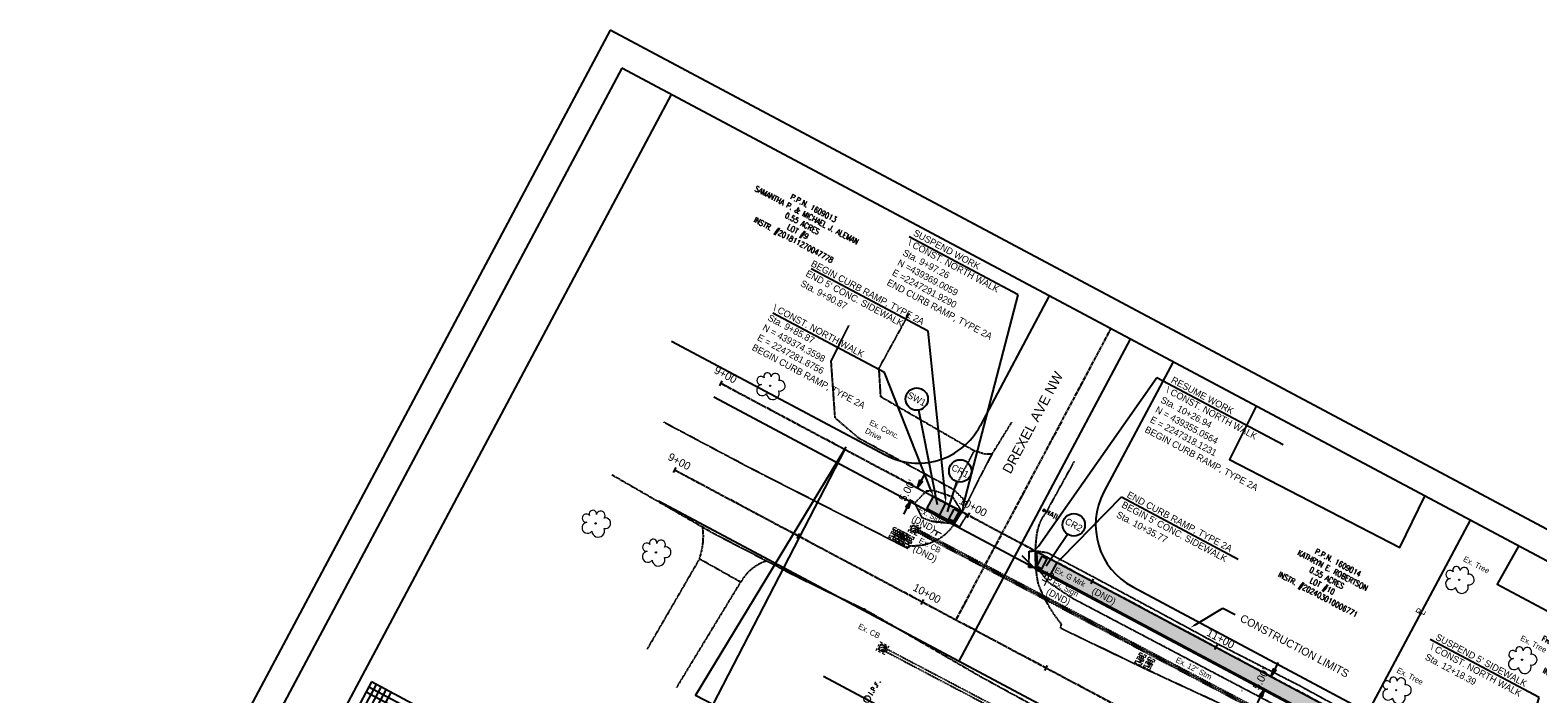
# Model space of a CAD drawing. Header units: feet. Extents: x 2246960 to 2247767, y 438833 to 439541.
# Tile 6 of 9: x 2246960 to 2247497, y 439304 to 439541. Entities that reach past the tile are written whole.
import ezdxf
from ezdxf import colors
from ezdxf.entities.mleader import LeaderData, LeaderLine
from ezdxf.math import Vec2, Vec3

# ---------------------------------------------------------------- set-up
doc = ezdxf.new("R2010")
doc.units = ezdxf.units.FT
doc.header["$MEASUREMENT"] = 0
doc.header["$PDMODE"] = 3
for name, pattern in [('CL', [2, 0.3, -0.15, 1.4, -0.15]), ('DGN Style 3', [0.19312, 0.137943, -0.055177]), ('gasex', [0]), ('OhDOT_USTN1', [0.055, 0.014, -0.041]), ('OhDOT_USTN2', [0.11, 0.069, -0.041]), ('OhDOT_USTN3', [0.22, 0.165, -0.055]), ('OhDOT_USTN5', [0.11, 0.055, -0.055]), ('REDO_Drainage01', [1.6, 0.85, -0.75]), ('rowex', [0]), ('shrublt', [0]), ('waterex', [0])]:
    doc.linetypes.add(name, pattern=pattern)
for name, color, linetype in [('1XSURV', 7, 'Continuous'), ('BD_X_Building', 231, 'Continuous'), ('DR_P_Text', 7, 'Continuous'), ('DR_X_Cells', 151, 'OhDOT_USTN2'), ('DR_X_Storm_Sewer', 151, 'OhDOT_USTN5'), ('DV_X_Property_Line', 7, 'Continuous'), ('GE_P_CL', 7, 'CL'), ('GE_P_CL_Text', 7, 'Continuous'), ('LT_X_Foundation', 7, 'OhDOT_USTN1'), ('PV_P_Construction_Limits', 203, 'DGN Style 3'), ('PV_P_Curb', 120, 'Continuous'), ('PV_P_EOP', 7, 'Continuous'), ('PV_P_Walk', 231, 'Continuous'), ('PV_X_Driveway', 7, 'OhDOT_USTN5'), ('PV_X_EOP', 7, 'OhDOT_USTN3'), ('PV_X_Text', 7, 'Continuous'), ('RD_X_Cells', 7, 'Continuous'), ('RW_X_Fee_RW', 6, 'rowex'), ('SH_Border', 7, 'Continuous'), ('SH_Data', 7, 'Continuous'), ('SN_X_Public', 3, 'Continuous'), ('SV_X_Control_Cells_Found', 7, 'Continuous'), ('SV_X_Mon_Cells_Found', 7, 'Continuous'), ('TX_P_20', 7, 'Continuous'), ('TX_X_20', 7, 'Continuous'), ('UT_X_Gas', 2, 'gasex'), ('UT_X_Gas_Cells', 2, 'Continuous'), ('UT_X_Water', 133, 'waterex'), ('VG_X_Cells', 3, 'Continuous'), ('VG_X_Shrub_Line_Lt', 3, 'shrublt')]:
    doc.layers.add(name, color=color, linetype=linetype)
doc.layers.add('5PPBLDG-HAT', color=253, linetype='Continuous', transparency=0.7)
doc.layers.add('SH_Minor_Grid_Line', color=252, linetype='Continuous', transparency=0.5)
doc.styles.add('Font32', font='simplex.shx', dxfattribs={"width": 0.85})
doc.styles.add('OHDOTSymbols', font='arial.ttf')
doc.styles.add('Slanted-Normal', font='font31.shx', dxfattribs={"height": 0.14})
doc.styles.get("Standard").update_dxf_attribs({"font": 'arial.ttf'})
doc.styles.add('Straight-Normal', font='font30.shx', dxfattribs={"height": 0.14})
doc.dimstyles.new('Dec-2  Slanted', dxfattribs={"dimtxt": 0.14, "dimasz": 0.14, "dimexe": 0.07, "dimexo": 0.07, "dimgap": 0.07, "dimtad": 1, "dimzin": 3, "dimdsep": 46, "dimtxsty": 'Slanted-Normal', "dimblk": 'Dim1', "dimcen": 0, "dimclrd": 95, "dimclre": 95, "dimclrt": 7, "dimazin": 3, "dimtfac": 1, "dimtix": 1, "dimtofl": 0, "dimtmove": 1, "dimatfit": 3, "dimldrblk": 'Dim1', "dimfxl": 1, "dimtolj": 1, "dimtzin": 0, "dimlwd": -1, "dimlwe": -1, "dimarcsym": 0})

# ---------------------------------------------------------------- blocks, each defined once
blk = doc.blocks.new('TREE')
at = {"layer": 'VG_X_Cells', "color": 3, "linetype": 'Continuous', "lineweight": 0}
blk.add_circle((0, 0), 0.012, dxfattribs=at)
for centre, radius, start, end in [((-0.143, -0.077), 0.0987, 96.1722, 320.5737), ((-0.165, 0.093), 0.0735, 39.0625, 279.5412), ((-0.049, 0.168), 0.0658, 354.0047, 205.9741), ((0.091, 0.141), 0.0776, 323.83, 165.0376), ((0.173, 0.002), 0.0957, 259.1453, 101.4596), ((0.047, -0.13), 0.114, 184.9476, 19.4572)]:
    blk.add_arc(centre, radius, start, end, dxfattribs=at)
blk = doc.blocks.new('CB22B-X')
at = {"layer": 'Defpoints', "color": 20, "linetype": 'REDO_Drainage01', "lineweight": 0}
blk.add_lwpolyline([(-1, 1), (1, 1), (1, -1), (-1, -1), (-1, 1)], close=True, dxfattribs=at)
at = {"layer": 'DR_X_Cells', "color": 151, "linetype": 'Continuous', "lineweight": 0}
for p, q in [((-1.15, -0.61), (0.61, 1.15)), ((-1.15, 0.52), (-0.52, 1.15)), ((-0.55, -1.15), (1.15, 0.55)), ((0.58, -1.15), (1.15, -0.58))]:
    blk.add_line(p, q, dxfattribs=at)
at = {"layer": 'DR_X_Cells', "color": 151, "linetype": 'REDO_Drainage01', "lineweight": 0}
blk.add_lwpolyline([(-1.67, 1.67), (1.67, 1.67), (1.67, -1.67), (-1.67, -1.67), (-1.67, 1.67)], close=True, dxfattribs=at)
at = {"layer": 'DR_X_Cells', "color": 151, "linetype": 'Continuous', "lineweight": 0, "flags": 128}
blk.add_lwpolyline([(-1.15, 1.15), (1.15, 1.15), (1.15, -1.15), (-1.15, -1.15), (-1.15, 1.15)], close=True, dxfattribs=at)
blk = doc.blocks.new('MB')
at = {"layer": 'RD_X_Cells', "color": 230, "linetype": 'Continuous', "lineweight": 0}
for p, q in [((-0.026, 0.061), (0.025, 0.061)), ((-0.026, -0.061), (0.025, -0.061))]:
    blk.add_line(p, q, dxfattribs=at)
at = {"layer": 'RD_X_Cells', "color": 230, "linetype": 'Continuous', "lineweight": 0, "flags": 128}
for points in [[(-0.1, 0.013), (-0.1, 0.061), (-0.051, 0.061)], [(-0.065, -0.04), (-0.065, 0.04), (-0.036, -0.04), (-0.008, 0.04), (-0.008, -0.04)], [(0.051, 0.003), (0.054, 0.007), (0.056, 0.009), (0.057, 0.01), (0.058, 0.012), (0.059, 0.014), (0.06, 0.016), (0.061, 0.02), (0.061, 0.022), (0.061, 0.025), (0.061, 0.029), (0.059, 0.032), (0.057, 0.034), (0.054, 0.037), (0.052, 0.038), (0.05, 0.039), (0.047, 0.04), (0.016, 0.04), (0.016, -0.04), (0.051, -0.04), (0.055, -0.037), (0.059, -0.034), (0.062, -0.029), (0.064, -0.024), (0.065, -0.018), (0.065, -0.014), (0.064, -0.01), (0.061, -0.005), (0.058, -0.001), (0.051, 0.003), (0.016, 0.003)], [(0.05, 0.061), (0.1, 0.061), (0.1, 0.013)], [(-0.051, -0.061), (-0.1, -0.061), (-0.1, -0.013)], [(0.1, -0.013), (0.1, -0.061), (0.05, -0.061)]]:
    blk.add_lwpolyline(points, dxfattribs=at)
blk = doc.blocks.new('NAIL')
at = {"layer": 'SV_X_Control_Cells_Found', "color": 7, "linetype": 'Continuous', "lineweight": 0}
for p, q in [((-0.018, 0.018), (0.018, -0.018)), ((-0.018, -0.018), (0.018, 0.018))]:
    blk.add_line(p, q, dxfattribs=at)
at = {"layer": 'SV_X_Control_Cells_Found', "color": 7, "linetype": 'Continuous', "lineweight": 0, "flags": 128}
for points in [[(0.054, -0.04), (0.054, 0.04), (0.102, -0.04), (0.102, 0.04)], [(0.127, -0.04), (0.152, 0.04), (0.177, -0.04)], [(0.202, 0.04), (0.222, 0.04)], [(0.212, -0.04), (0.212, 0.04)], [(0.247, 0.04), (0.247, -0.04), (0.291, -0.04)], [(0.17, -0.022), (0.133, -0.022)], [(0.202, -0.04), (0.222, -0.04)]]:
    blk.add_lwpolyline(points, dxfattribs=at)
at = {"layer": 'SV_X_Control_Cells_Found', "color": 7, "linetype": 'Continuous', "lineweight": 0}
blk.add_circle((0, 0), 0.025, dxfattribs=at)
blk = doc.blocks.new('GMRK')
at = {"layer": 'UT_X_Gas_Cells', "color": 2, "linetype": 'Continuous', "lineweight": 0}
for p, q in [((0, 0), (-0.048, 0)), ((0, -0.05), (0, 0.05))]:
    blk.add_line(p, q, dxfattribs=at)
at = {"layer": 'UT_X_Gas_Cells', "color": 2, "linetype": 'Continuous', "lineweight": 0, "flags": 128}
blk.add_lwpolyline([(0.124, 0.038), (0.123, 0.043), (0.12, 0.048), (0.115, 0.053), (0.108, 0.058), (0.103, 0.06), (0.099, 0.061), (0.093, 0.062), (0.082, 0.062), (0.077, 0.061), (0.074, 0.06), (0.07, 0.058), (0.062, 0.053), (0.057, 0.046), (0.054, 0.038), (0.052, 0.027), (0.05, 0.011), (0.05, -0.009), (0.051, -0.026), (0.055, -0.039), (0.061, -0.051), (0.066, -0.055), (0.072, -0.059), (0.082, -0.063), (0.093, -0.063), (0.104, -0.061), (0.108, -0.059), (0.112, -0.057), (0.116, -0.053), (0.12, -0.047), (0.124, -0.038), (0.124, -0.013), (0.103, -0.013)], dxfattribs=at)
blk = doc.blocks.new('SGN1P')
at = {"layer": 'SN_X_Public', "color": 3, "linetype": 'Continuous', "lineweight": 0}
for p, q in [((0, 0), (-0.08, 0)), ((0, 0.08), (0, -0.08))]:
    blk.add_line(p, q, dxfattribs=at)
blk = doc.blocks.new('Dim1')
h = blk.add_hatch(color=4)
h.dxf.hatch_style = 1
h.paths.add_polyline_path([(0, 0), (-1, -0.2), (-1, 0.2)])
at = {"color": 4}
blk.add_lwpolyline([(0, 0), (-1, -0.2), (-1, 0.2), (0, 0)], dxfattribs=at)
blk = doc.blocks.new('*D961')
at = {"layer": 'Defpoints', "color": 0, "transparency": 16777216}
for p in [(2247400.5, 439311.18, -1083.62), (2247398.15, 439306.77, -1083.62), (2247402.21, 439310.27)]:
    blk.add_point(p, dxfattribs=at)
at = {"layer": 'TX_P_20', "color": 95, "linetype": 'Continuous', "transparency": 16777216}
for p, q in [((2247401.74, 439310.53), (2247403.45, 439309.62)), ((2247403.53, 439312.75), (2247404.85, 439315.22)), ((2247399.39, 439306.11), (2247401.1, 439305.2)), ((2247398.55, 439303.39), (2247397.23, 439300.92))]:
    blk.add_line(p, q, dxfattribs=at)
at = {"layer": 'TX_P_20', "color": 95, "transparency": 16777216, "xscale": 2.8, "yscale": 2.8, "zscale": 2.8}
for p, rotation in [((2247402.21, 439310.27), 241.9626624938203), ((2247399.86, 439305.86), 61.96266249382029)]:
    blk.add_blockref('Dim1', p, dxfattribs=dict(at, rotation=rotation))
at = {"layer": 'TX_P_20', "color": 7, "transparency": 16777216, "insert": (2247398.57, 439309.38), "char_height": 2.8, "attachment_point": 5, "rotation": 61.9627, "style": 'Slanted-Normal'}
blk.add_mtext("\\A1;5.00'", dxfattribs=at)
blk = doc.blocks.new('IPID')
at = {"layer": 'SV_X_Mon_Cells_Found', "color": 2, "linetype": 'Continuous', "lineweight": 0}
blk.add_line((0, 0.006), (0, -0.038), dxfattribs=at)
at = {"layer": 'SV_X_Mon_Cells_Found', "color": 2, "linetype": 'Continuous', "lineweight": 0, "flags": 128}
for points in [[(0.102, 0.04), (0.119, 0.04)], [(0.11, -0.04), (0.11, 0.04)], [(0.189, -0.04), (0.189, 0.04), (0.215, 0.04), (0.218, 0.039), (0.222, 0.038), (0.223, 0.037), (0.225, 0.036), (0.227, 0.032), (0.229, 0.029), (0.23, 0.024), (0.23, 0.017), (0.229, 0.014), (0.228, 0.01), (0.226, 0.006), (0.224, 0.004), (0.222, 0.003), (0.219, 0.002), (0.215, 0.001), (0.189, 0.001)], [(0.339, 0.04), (0.301, 0.04), (0.301, -0.04)], [(0.301, 0.001), (0.328, 0.001)], [(0.102, -0.04), (0.119, -0.04)], [(0.158, -0.029), (0.161, -0.029), (0.163, -0.031), (0.164, -0.033), (0.164, -0.036), (0.163, -0.039), (0.161, -0.04), (0.158, -0.04), (0.157, -0.039), (0.155, -0.036), (0.155, -0.033), (0.157, -0.031), (0.158, -0.029)], [(0.271, -0.029), (0.273, -0.029), (0.275, -0.031), (0.277, -0.033), (0.277, -0.036), (0.275, -0.039), (0.273, -0.04), (0.271, -0.04), (0.269, -0.039), (0.267, -0.036), (0.267, -0.033), (0.269, -0.031), (0.271, -0.029)], [(0.378, -0.029), (0.381, -0.029), (0.383, -0.031), (0.384, -0.033), (0.384, -0.036), (0.383, -0.039), (0.381, -0.04), (0.378, -0.04), (0.377, -0.039), (0.375, -0.036), (0.375, -0.033), (0.377, -0.031), (0.378, -0.029)]]:
    blk.add_lwpolyline(points, dxfattribs=at)
at = {"layer": 'SV_X_Mon_Cells_Found', "color": 2, "linetype": 'Continuous', "lineweight": 0}
for centre, radius in [((0, 0), 0.06), ((0, 0.033), 0.008)]:
    blk.add_circle(centre, radius, dxfattribs=at)
blk = doc.blocks.new('*D963')
at = {"layer": 'Defpoints', "color": 0, "transparency": 16777216}
for p in [(2247274.4, 439378.34, -1083.62), (2247276.1, 439377.43), (2247272.04, 439373.93, -1083.62)]:
    blk.add_point(p, dxfattribs=at)
at = {"layer": 'TX_P_20', "color": 95, "linetype": 'Continuous', "transparency": 16777216}
for p, q in [((2247277.42, 439379.9), (2247278.74, 439382.38)), ((2247275.63, 439377.69), (2247277.34, 439376.77)), ((2247272.44, 439370.55), (2247271.12, 439368.08)), ((2247273.28, 439373.27), (2247274.99, 439372.36))]:
    blk.add_line(p, q, dxfattribs=at)
at = {"layer": 'TX_P_20', "color": 95, "transparency": 16777216, "xscale": 2.8, "yscale": 2.8, "zscale": 2.8}
for p, rotation in [((2247276.1, 439377.43), 241.9626624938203), ((2247273.75, 439373.02), 61.96266249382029)]:
    blk.add_blockref('Dim1', p, dxfattribs=dict(at, rotation=rotation))
at = {"layer": 'TX_P_20', "color": 7, "transparency": 16777216, "insert": (2247272.46, 439376.54), "char_height": 2.8, "attachment_point": 5, "rotation": 61.9627, "style": 'Slanted-Normal'}
blk.add_mtext("\\A1;5.00'", dxfattribs=at)

msp = doc.modelspace()

# ---------------------------------------------------------------- hatches: boundary and pattern name
at = {"layer": '5PPBLDG-HAT'}
h = msp.add_hatch(color=256, dxfattribs=at)
h.dxf.hatch_style = 1
h.paths.add_polyline_path([(2247286.289, 439372.01), (2247281.876, 439374.36), (2247279.525, 439369.947), (2247283.939, 439367.596)])
h = msp.add_hatch(color=256, dxfattribs=at)
h.dxf.hatch_style = 1
h.paths.add_polyline_path([(2247289.176, 439369.905), (2247290.941, 439368.965), (2247289.061, 439365.435), (2247291.486, 439369.242), (2247286.289, 439372.01), (2247283.939, 439367.596), (2247288.792, 439365.012), (2247289.061, 439365.435), (2247287.296, 439366.375)])
h.paths.add_polyline_path([(2247290.941, 439368.965), (2247289.176, 439369.905), (2247287.296, 439366.375), (2247289.061, 439365.435)], flags=17)
h = msp.add_hatch(color=256, dxfattribs=at)
h.dxf.hatch_style = 1
h.paths.add_polyline_path([(2247291.929, 439369.006), (2247291.486, 439369.242), (2247288.792, 439365.012), (2247289.234, 439364.776)])
h = msp.add_hatch(color=256, dxfattribs=at)
h.dxf.hatch_style = 1
h.paths.add_polyline_path([(2247318.63, 439354.786), (2247318.123, 439355.056), (2247318.269, 439349.314), (2247318.776, 439349.044)])
h = msp.add_hatch(color=256, dxfattribs=at)
h.dxf.hatch_style = 1
h.paths.add_polyline_path([(2247325.915, 439350.907), (2247318.63, 439354.786), (2247318.761, 439349.618), (2247320.641, 439353.149), (2247322.407, 439352.209), (2247320.526, 439348.678), (2247318.761, 439349.618), (2247318.776, 439349.044), (2247323.221, 439346.677), (2247323.273, 439346.753), (2247323.408, 439346.928), (2247323.532, 439347.041), (2247323.683, 439347.118), (2247323.877, 439347.151), (2247323.914, 439347.151)])
h.paths.add_polyline_path([(2247322.407, 439352.209), (2247320.641, 439353.149), (2247318.761, 439349.618), (2247320.526, 439348.678)], flags=17)
h = msp.add_hatch(color=256, dxfattribs=at)
h.dxf.hatch_style = 1
h.paths.add_polyline_path([(2247325.915, 439350.907), (2247323.565, 439346.494), (2247484.743, 439260.659), (2247487.109, 439265.063)])

# ---------------------------------------------------------------- linework, layer by layer
at = {"layer": 'BD_X_Building', "elevation": 2171.273}
for points in [[(2247396.883, 439406.583), (2247387.397, 439387.631), (2247448.145, 439356.206), (2247457.05, 439374.541)], [(2247490.445, 439356.757), (2247482.765, 439343.144), (2247516.702, 439325.071), (2247515.377, 439321.886), (2247537.327, 439310.197), (2247546.286, 439327.019)]]:
    msp.add_lwpolyline(points, dxfattribs=at)
at = {"layer": 'DR_P_Text', "elevation": 1083.62}
msp.add_lwpolyline([(2247197.026, 439303.475), (2247250.213, 439391.221), (2247203.121, 439300.229)], close=True, dxfattribs=at)
at = {"layer": 'DR_X_Storm_Sewer'}
for points, elevation in [([(2247274.797, 439362.336), (2247429.809, 439280.795)], 1093.467), ([(2247275.03, 439362.779), (2247430.042, 439281.238)], 1093.467), ([(2247275.263, 439363.221), (2247430.275, 439281.68)], 1093.467), ([(2247263.425, 439319.89), (2247475.708, 439208.168), (2247488.827, 439201.058)], 1094.188), ([(2247263.891, 439320.775), (2247476.179, 439209.05), (2247489.304, 439201.937)], 1094.188)]:
    msp.add_lwpolyline(points, dxfattribs=dict(at, elevation=elevation))
at = {"layer": 'DV_X_Property_Line'}
msp.add_line((2247473.184, 439365.949, 1083.62), (2247436.756, 439297.544, 1083.62), dxfattribs=at)
at = {"layer": 'GE_P_CL', "color": 1, "elevation": 2171.273}
msp.add_lwpolyline([(2247290.01, 439330.659), (2247345.123, 439434.147)], dxfattribs=at)
at = {"layer": 'GE_P_CL', "color": 1}
for points in [[(2247206.081, 439414.724), (2247515.006, 439250.207)], [(2247189.63, 439383.831), (2247498.554, 439219.315)]]:
    msp.add_lwpolyline(points, dxfattribs=at)
at = {"layer": 'GE_P_CL_Text'}
for p, q in [((2247205.611, 439413.841, 1083.62), (2247206.551, 439415.606, 1083.62)), ((2247283.217, 439371.386, 1083.62), (2247276.631, 439405.195, 2053.143)), ((2247249.743, 439390.339, 1083.62), (2247250.683, 439392.104, 1083.62)), ((2247189.16, 439382.949, 1083.62), (2247190.1, 439384.714, 1083.62)), ((2247286.865, 439368.945, 1381.984), (2247290.19, 439379.682, 1960.036)), ((2247293.875, 439366.836, 1083.62), (2247294.815, 439368.602, 1083.62)), ((2247233.292, 439359.446, 1083.62), (2247234.232, 439361.212, 1083.62)), ((2247322.071, 439349.683, 1260.849), (2247329.633, 439360.983, 1960.036)), ((2247338.007, 439343.334, 1083.62), (2247338.947, 439345.099, 1083.62)), ((2247277.424, 439335.944, 1083.62), (2247278.364, 439337.709, 1083.62)), ((2247382.139, 439319.832, 1083.62), (2247383.08, 439321.597, 1083.62)), ((2247321.556, 439312.442, 1083.62), (2247322.496, 439314.207, 1083.62))]:
    msp.add_line(p, q, dxfattribs=at)
for centre in [(2247275.866, 439409.121, 2165.733), (2247291.374, 439383.503, 2165.733), (2247331.857, 439364.307, 2165.733)]:
    msp.add_circle(centre, 4, dxfattribs=at)
at = {"layer": 'PV_P_Construction_Limits', "elevation": 1092.865}
msp.add_lwpolyline([(2247291.929, 439369.006), (2247288.831, 439374.129), (2247281.934, 439376.502), (2247279.179, 439376.24), (2247275.119, 439371.992), (2247275.822, 439370.611), (2247277.628, 439366.984), (2247281.312, 439365.612), (2247289.234, 439364.776), (2247291.21, 439363.487), (2247293.716, 439367.77)], close=True, dxfattribs=at)
at = {"layer": 'PV_P_Construction_Limits'}
msp.add_lwpolyline([(2247484.743, 439260.659), (2247467.113, 439266.649), (2247331.522, 439338.014), (2247323.167, 439343.522), (2247318.776, 439349.044), (2247315.827, 439349.042), (2247315.976, 439354.884), (2247318.123, 439355.056), (2247322.445, 439354.431), (2247337.467, 439346.522), (2247360.261, 439334.292), (2247382.154, 439322.427), (2247411.764, 439307.355), (2247439.917, 439292.029), (2247471.814, 439275.475), (2247486.986, 439264.834)], close=True, dxfattribs=at)
msp.add_lwpolyline([(2247391.846, 439305.111), (2247391.79, 439305.16)], dxfattribs=at)
at = {"layer": 'PV_P_Curb', "elevation": -1082.916}
msp.add_lwpolyline([(2247291.486, 439369.242), (2247288.792, 439365.012)], dxfattribs=at)
at = {"layer": 'PV_P_Curb'}
msp.add_lwpolyline([(2247318.63, 439354.786), (2247318.776, 439349.044)], dxfattribs=at)
at = {"layer": 'PV_P_EOP', "elevation": -1082.916}
msp.add_lwpolyline([(2247291.929, 439369.006), (2247289.234, 439364.776)], dxfattribs=at)
at = {"layer": 'PV_P_EOP'}
msp.add_lwpolyline([(2247318.123, 439355.056), (2247318.269, 439349.314)], dxfattribs=at)
at = {"layer": 'PV_P_Walk'}
for p, q in [((2247279.525, 439369.947, 1083.62), (2247281.876, 439374.36, 1083.62)), ((2247283.939, 439367.596, 1083.62), (2247279.525, 439369.947, 1083.62)), ((2247286.289, 439372.01, 1083.62), (2247281.876, 439374.36, 1083.62)), ((2247283.939, 439367.596, 1083.62), (2247286.289, 439372.01, 1083.62)), ((2247291.929, 439369.006, 1083.62), (2247286.289, 439372.01, 1083.62)), ((2247290.941, 439368.965, 0.705), (2247289.176, 439369.905, 0.705)), ((2247289.234, 439364.776), (2247283.939, 439367.596)), ((2247289.061, 439365.435, -1082.916), (2247287.296, 439366.375, -1082.916)), ((2247318.123, 439355.056), (2247487.109, 439265.063)), ((2247318.269, 439349.314), (2247484.743, 439260.659)), ((2247318.761, 439349.618), (2247320.526, 439348.678)), ((2247320.641, 439353.149), (2247322.407, 439352.209)), ((2247323.565, 439346.494, 1083.62), (2247325.915, 439350.907, 1083.62))]:
    msp.add_line(p, q, dxfattribs=at)
at = {"layer": 'PV_P_Walk', "elevation": -1082.916}
for points in [[(2247287.296, 439366.375), (2247289.176, 439369.905)], [(2247289.061, 439365.435), (2247290.941, 439368.965)]]:
    msp.add_lwpolyline(points, dxfattribs=at)
at = {"layer": 'PV_P_Walk'}
for points in [[(2247318.761, 439349.618), (2247320.641, 439353.149)], [(2247320.526, 439348.678), (2247322.407, 439352.209)]]:
    msp.add_lwpolyline(points, dxfattribs=at)
at = {"layer": 'PV_X_Driveway', "elevation": 1092.865}
msp.add_lwpolyline([(2247302.681, 439389.534), (2247300.295, 439389.419), (2247296.292, 439390.68), (2247289.087, 439376.812), (2247293.833, 439372.132)], dxfattribs=at)
at = {"layer": 'PV_X_Driveway'}
msp.add_arc((2247273.894, 439422.591, 1094.12), 65.729, 269.29032, 271.12376, dxfattribs=at)
at = {"layer": 'PV_X_EOP'}
for points, elevation in [([(2247296.292, 439390.68), (2247263.068, 439409.896), (2247262.444, 439420.103), (2247273.301, 439439.866)], 1092.865), ([(2247289.087, 439376.812), (2247255.351, 439395.062), (2247247.21, 439401.996), (2247246.786, 439402.42), (2247245.37, 439422.655), (2247251.672, 439435.341)], 1092.865), ([(2247268.151, 439358.157), (2247216.95, 439384.253), (2247185.598, 439400.868)], 1094.778), ([(2247309.703, 439400.916), (2247302.681, 439389.534), (2247297.805, 439380.223), (2247293.833, 439372.132), (2247293.525, 439371.511), (2247288.188, 439363.133)], 1092.865), ([(2247322.094, 439368.84), (2247332.132, 439386.995)], 1093.488), ([(2247273.08, 439356.867), (2247272.752, 439355.853), (2247268.151, 439358.157)], 1094.778), ([(2247490.837, 439204.824), (2247461.424, 439220.004), (2247379.27, 439264.849), (2247368.428, 439271.577), (2247342.427, 439285.839), (2247332.243, 439291.791), (2247299.043, 439309.934), (2247257.016, 439334.294)], 1090.2)]:
    msp.add_lwpolyline(points, dxfattribs=dict(at, elevation=elevation))
for points in [[(2247167.103, 439382.21), (2247203.27, 439361.367), (2247233.714, 439345.554), (2247257.016, 439334.294)], [(2247190.299, 439306.351), (2247213.105, 439343.867), (2247198.373, 439352.156), (2247179.714, 439319.983)], [(2247507.997, 439237.046), (2247497.767, 439242.041), (2247479.91, 439251.484), (2247432.842, 439276.277), (2247394.643, 439295.662), (2247356.732, 439313.216), (2247327.192, 439327.434), (2247327.465, 439328.889)]]:
    msp.add_lwpolyline(points, dxfattribs=at)
for centre, radius, start, end in [((2247334.387, 439358.699, 1093.999), 15.936, 140.48043, 172.23523), ((2247176.098, 439360.233), 23.695, 340.06948, 8.7662), ((2247274.843, 439374.223, 1094.12), 17.351, 271.12376, 320.2731), ((2247372.125, 439353.553, 1093.999), 54.023, 172.23523, 190.64572), ((2247227.14, 439336.119), 16.032, 107.21273, 151.09882), ((2247364.484, 439359.911, 1094.408), 48.299, 199.77103, 219.96299)]:
    msp.add_arc(centre, radius, start, end, dxfattribs=at)
at = {"layer": 'RW_X_Fee_RW'}
for p, q in [((2247323.135, 439445.856, 1083.62), (2247298.458, 439399.518, 1083.62)), ((2247188.454, 439429.776, 1083.62), (2247264.641, 439389.203, 1083.62)), ((2247367.267, 439422.354, 1083.62), (2247342.59, 439376.015, 1083.62)), ((2247352.905, 439342.198, 1083.62), (2247517.356, 439254.621, 1083.62)), ((2247479.752, 439184.009, 1083.62), (2247242.652, 439310.276, 1083.62))]:
    msp.add_line(p, q, dxfattribs=at)
for centre, start, end in [((2247276.392, 439411.269, 1083.62), 241.96266, 331.96266), ((2247364.656, 439364.264, 1083.62), 151.96266, 241.96266)]:
    msp.add_arc(centre, 25, start, end, dxfattribs=at)
at = {"layer": 'SH_Border'}
for p, q in [((2247166.592, 439540.553, 1083.62), (2246959.772, 439152.19, 1083.62)), ((2247766.788, 439220.921, 1083.62), (2247166.592, 439540.553, 1083.62)), ((2247170.718, 439527.026, 1083.62), (2246973.299, 439156.316, 1083.62)), ((2247753.262, 439216.795, 1083.62), (2247170.718, 439527.026, 1083.62)), ((2247188.371, 439517.625, 1083.62), (2246990.951, 439146.915, 1083.62))]:
    msp.add_line(p, q, dxfattribs=at)
at = {"layer": 'SH_Data', "color": 7, "linetype": 'Continuous'}
for p, q in [((2247081.441, 439308.324, 1083.62), (2246996.832, 439149.448, 1083.62)), ((2247505.138, 439082.686, 1083.62), (2247081.441, 439308.324, 1083.62))]:
    msp.add_line(p, q, dxfattribs=at)
at = {"layer": 'SH_Minor_Grid_Line', "color": 252, "linetype": 'Continuous'}
for p, q in [((2246998.597, 439148.508, 1083.62), (2247083.206, 439307.384, 1083.62)), ((2247000.363, 439147.568, 1083.62), (2247084.971, 439306.444, 1083.62)), ((2247002.128, 439146.628, 1083.62), (2247086.736, 439305.503, 1083.62)), ((2247080.5, 439306.558, 1083.62), (2247504.198, 439080.92, 1083.62)), ((2247003.893, 439145.688, 1083.62), (2247088.502, 439304.563, 1083.62)), ((2247079.56, 439304.793, 1083.62), (2247503.258, 439079.155, 1083.62))]:
    msp.add_line(p, q, dxfattribs=at)
at = {"layer": 'UT_X_Gas'}
msp.add_lwpolyline([(2247203.506, 439409.888), (2247512.431, 439245.372)], dxfattribs=at)
at = {"layer": 'UT_X_Gas', "elevation": 1093.93}
msp.add_lwpolyline([(2247313.333, 439353.342), (2247318.323, 439348.408), (2247322.102, 439346.75)], dxfattribs=at)
at = {"layer": 'UT_X_Water', "elevation": 2171.273}
msp.add_lwpolyline([(2247291.001, 439315.685), (2247352.107, 439430.428)], dxfattribs=at)
at = {"layer": 'UT_X_Water'}
msp.add_lwpolyline([(2247183.754, 439372.798), (2247492.679, 439208.282)], dxfattribs=at)

# ---------------------------------------------------------------- block references
at = {"layer": 'LT_X_Foundation', "rotation": 332.9888311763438}
for p in [(2247275.03, 439362.779, 1093.467), (2247263.658, 439320.333, 1094.188)]:
    msp.add_blockref('CB22B-X', p, dxfattribs=at)
at = {"layer": 'RD_X_Cells', "xscale": 20, "yscale": 20, "zscale": 20}
for name, p, rotation in [('NAIL', (2247321.338, 439369.464, 1087.653), 332.7346172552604), ('MB', (2247267.923, 439361.163, 1099.171), 62.73461726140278), ('MB', (2247269.401, 439360.431, 1092.126), 62.73461726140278), ('MB', (2247270.302, 439359.953, 1092.126), 62.73461726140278), ('MB', (2247271.23, 439359.448, 1092.126), 62.73461726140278), ('MB', (2247272.906, 439358.531, 1092.126), 62.73461726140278), ('SGN1P', (2247283.216, 439361.928, 1094.138), 62.734617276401), ('GMRK', (2247322.102, 439346.75, 1093.524), 332.7346172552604), ('SGN1P', (2247321.988, 439343.994, 1093.726), 332.7346172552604), ('MB', (2247355.659, 439316.48, 1093.891), 62.73461726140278), ('MB', (2247358.746, 439314.889, 1093.891), 62.73461726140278)]:
    msp.add_blockref(name, p, dxfattribs=dict(at, rotation=rotation))
at = {"layer": 'TX_X_20', "xscale": 20, "yscale": 20, "zscale": 20, "rotation": 57.63605666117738}
msp.add_blockref('IPID', (2247258.215, 439302.233, 1094.841), dxfattribs=at)
at = {"layer": 'VG_X_Shrub_Line_Lt', "xscale": 20, "yscale": 20, "zscale": 20}
for p in [(2247223.611, 439413.838), (2247161.357, 439364.808), (2247182.873, 439354.486), (2247469.262, 439344.757, 1092.141), (2247491.714, 439316.216, 1092.141), (2247446.81, 439305.389, 1092.141)]:
    msp.add_blockref('TREE', p, dxfattribs=at)

# ---------------------------------------------------------------- texts
at = {"layer": '1XSURV', "char_height": 2, "width": 177.78055, "attachment_point": 2, "rotation": 332.1688, "style": 'Font32'}
for s, insert in [('\\pxi-4.34286,l5.34286,t5.34286;P.P.N.^I1609013\\P\\pi0,l0,tz;SAMANTHA P. & MICHAEL J. ALEMAN \\P0.55 ACRES\\PLOT #9\\PINSTR. #201811270047778', (2247238.658, 439478.463, 2226.45)), ('\\pxi-4.34286,l5.34286,t5.34286;P.P.N.^I1609014\\P\\pi0,l0,tz; KATHRYN E. ROBERTSON\\P0.55 ACRES\\PLOT #10\\PINSTR. #202403010006771', (2247425.64, 439352.148, 2226.45)), ('\\pxi-4.34286,l5.34286,t5.34286;P.P.N.^I1609015\\P\\pi0,l0,tz; FREDERICK R. & KYONG Y. TOWNSEND\\P0.46 ACRES\\PLOT #11\\PINSTR. #202202150006958', (2247519.96, 439317.853, 2226.45))]:
    msp.add_mtext(s, dxfattribs=dict(at, insert=insert))
at = {"layer": 'GE_P_CL_Text', "rotation": 331.96266, "style": 'Slanted-Normal'}
for s, insert, char_height, width, attachment_point in [('SUSPEND WORK\\P\\\\ CONST. NORTH WALK\\PSta. 9+97.26\\PN =439369.0059 \\PE =2247291.9290 \\PEND CURB RAMP, TYPE 2A', (2247275.509, 439469.665, 1083.62), 2.4, 87.36758, 1), ("BEGIN CURB RAMP, TYPE 2A\\PEND 5' CONC. SIDEWALK\\PSta. 9+90.87", (2247239.047, 439458.731, 1083.62), 2.4, 87.36758, 1), ('\\\\ CONST. NORTH WALK\\PSta. 9+85.87\\PN = 439374.3598 \\PE = 2247281.8756  \\PBEGIN CURB RAMP, TYPE 2A', (2247225.513, 439442.981, 1083.62), 2.4, 87.36758, 1), ('9+00', (2247207.021, 439416.489, 1083.62), 2.8, 30.81744, 8), ('RESUME WORK\\P\\\\ CONST. NORTH WALK\\PSta. 10+26.94\\PN = 439355.0564\\PE = 2247318.1231 \\PBEGIN CURB RAMP, TYPE 2A', (2247367.463, 439417.267, 1083.62), 2.4, 87.36758, 1), ('SW1', (2247275.866, 439409.121, 2165.733), 2.4, 57.4825, 5), ('9+00', (2247190.57, 439385.597, 1083.62), 2.8, 30.81744, 8), ('CR1', (2247291.374, 439383.503, 2165.733), 2.4, 57.4825, 5), ("END CURB RAMP, TYPE 2A\\PBEGIN 5' CONC. SIDEWALK\\PSta. 10+35.77", (2247351.686, 439376.35, 1083.62), 2.4, 87.36758, 1), ('10+00', (2247295.285, 439369.484, 1083.62), 2.8, 30.81744, 8), ('CR2', (2247331.857, 439364.307, 2165.733), 2.4, 57.4825, 5), ('10+00', (2247278.834, 439338.592, 1083.62), 2.8, 30.81744, 8), ('11+00', (2247383.55, 439322.48, 1083.62), 2.8, 30.81744, 8), ("SUSPEND 5' SIDEWALK\\P\\\\ CONST. NORTH WALK\\PSta. 12+18.39", (2247461.731, 439325.642, 1083.62), 2.4, 87.36758, 1)]:
    msp.add_mtext(s, dxfattribs=dict(at, insert=insert, char_height=char_height, width=width, attachment_point=attachment_point))
at = {"layer": 'PV_P_Construction_Limits', "insert": (2247392.154, 439332.581, -2165.831), "char_height": 2.8, "width": 55.63918, "attachment_point": 1, "rotation": 331.96266, "style": 'Slanted-Normal'}
msp.add_mtext('CONSTRUCTION LIMITS', dxfattribs=at)
at = {"layer": 'PV_X_Text', "char_height": 2, "width": 725.59682, "attachment_point": 1, "rotation": 332.73462, "style": 'Straight-Normal'}
for s, insert in [('Ex. Conc.\\PDrive', (2247259.659, 439401.867, 1083.62)), ('Ex. Sign', (2247277.05, 439370.775)), ('Ex. CB', (2247277.327, 439359.798, 1083.62)), ('Ex. G Mrk', (2247325.685, 439349.328)), ('Ex. Tree', (2247471.407, 439353.244)), ('Ex. Sign', (2247324.968, 439344.893)), ('Ex. CB', (2247255.673, 439329.266, 1083.62)), ('Ex. Tree', (2247491.779, 439325.032)), ('Ex. 12" Stm', (2247368.893, 439317.267, 1087.653)), ('Ex. Tree', (2247447.705, 439313.579))]:
    msp.add_mtext(s, dxfattribs=dict(at, insert=insert))
at = {"layer": 'SH_Border', "insert": (2247317.219, 439400.748, 1083.62), "char_height": 3.5, "attachment_point": 5, "rotation": 61.96266, "style": 'OHDOTSymbols'}
msp.add_mtext_dynamic_manual_height_columns('DREXEL AVE NW', width=238.32752, gutter_width=20, heights=[46.234], dxfattribs=at)
at = {"layer": 'TX_P_20', "char_height": 2.4, "width": 87.36758, "attachment_point": 1, "style": 'Slanted-Normal'}
for s, insert, rotation in [('(DND)', (2247274.93, 439367.901, 1083.62), 331.96266), ('(DND)', (2247275.432, 439357.231, 1083.62), 331.96266), ('(DND)', (2247322.923, 439341.896, 1083.62), 331.96266), ('(DND)', (2247339.182, 439342.126, 1083.62), 331.96266), ('\\pxt1;P', (2247453.583, 439333.115, 1083.62), 61.31589), ('\\pxt1;L', (2247454.541, 439333.02, 1083.62), 61.31589)]:
    msp.add_mtext(s, dxfattribs=dict(at, insert=insert, rotation=rotation))

# ---------------------------------------------------------------- dimensions: what is measured, and where the dimension line sits
at = {"layer": 'TX_P_20'}
for base, p1, p2, picture, middle in [((2247276.105, 439377.433, 1083.62), (2247272.045, 439373.93), (2247274.395, 439378.344), '*D963', (2247272.458, 439376.543, 1083.62)), ((2247402.214, 439310.274, 1083.62), (2247398.154, 439306.772), (2247400.504, 439311.185), '*D961', (2247398.567, 439309.384, 1083.62))]:
    dim = msp.add_linear_dim(base=base, p1=p1, p2=p2, angle=61.96266, dimstyle='Dec-2  Slanted', override={"dimpost": "'"}, dxfattribs=at)
    dim.commit()
    dim.dimension.update_dxf_attribs({"geometry": picture, "text_midpoint": middle})

# ---------------------------------------------------------------- leaders
at = {"layer": 'PV_P_Construction_Limits', "linetype": 'Continuous'}
ml = msp.add_multileader_mtext('Standard', dxfattribs=at)
ml.set_content('', color=256)
ml.set_leader_properties()
ml.build(insert=Vec2(0, 0))
ml.multileader.update_dxf_attribs({"dogleg_length": 0.25, "arrow_head_size": 2, "scale": 20})
ctx = ml.context
ctx.base_point, ctx.scale, ctx.char_height, ctx.arrow_head_size, ctx.landing_gap_size, ctx.plane_origin, ctx.plane_x_axis, ctx.plane_y_axis = Vec3(2247389.386, 439332.317, -1082.916), 20, 2, 2, 1.8, Vec3(2247448.073, 439318.333, -1082.916), Vec3(0.8826415, -0.4700468), Vec3(0.4700468, 0.8826415)
notes = []
notes.append((ctx, [(1, (1, 1, 0), (2247384.972, 439334.667, -1082.916), (0.8826415, -0.4700468), 5, [(0, [(2247373.456, 439327.659, -1082.916)], 0, [])])]))
ctx.mtext.insert, ctx.mtext.text_direction, ctx.mtext.flow_direction = Vec3(2247391.444, 439332.353, -1082.916), Vec3(0.8826415, -0.4700468), 5
at = {"layer": 'TX_P_20'}
ml = msp.add_multileader_mtext('Standard', dxfattribs=at)
ml.set_content('', color=256)
ml.set_leader_properties()
ml.build(insert=Vec2(0, 0))
ml.multileader.update_dxf_attribs({"dogleg_length": 2.2, "arrow_head_size": 2, "scale": 20})
ctx = ml.context
ctx.base_point, ctx.scale, ctx.char_height, ctx.arrow_head_size, ctx.landing_gap_size, ctx.plane_origin, ctx.plane_x_axis, ctx.plane_y_axis = Vec3(2247273.184, 439466.923, -1082.916), 20, 2, 2, 1.8, Vec3(2247261.273, 439410.862, -1082.916), Vec3(-0.8826415, 0.4700468), Vec3(-0.4700468, -0.8826415)
notes.append((ctx, [(1, (1, 1, 0), (2247312.02, 439446.241, -1082.916), (-0.8826415, 0.4700468), 44, [(0, [(2247291.929, 439369.006, -1082.916)], 0, [])])]))
ctx.mtext.insert, ctx.mtext.text_direction, ctx.mtext.rotation, ctx.mtext.flow_direction = Vec3(2247271.125, 439466.887, -1082.916), Vec3(-0.8826415, 0.4700468), -3.1415927, 5
ml = msp.add_multileader_mtext('Standard', dxfattribs=at)
ml.set_content('', color=256)
ml.set_leader_properties()
ml.build(insert=Vec2(0, 0))
ml.multileader.update_dxf_attribs({"dogleg_length": 3, "arrow_head_size": 2, "scale": 20})
ctx = ml.context
ctx.base_point, ctx.scale, ctx.char_height, ctx.arrow_head_size, ctx.landing_gap_size, ctx.plane_origin, ctx.plane_x_axis, ctx.plane_y_axis = Vec3(2247238.27, 439455.526), 20, 2, 2, 1.8, Vec3(2247139.874, 439497.908), Vec3(-0.8826415, 0.4700468), Vec3(-0.4700468, -0.8826415)
notes.append((ctx, [(1, (1, 1, 0), (2247279.91, 439433.35), (-0.8826415, 0.4700468), 47.176, [(0, [(2247286.289, 439372.01)], 0, [])])]))
ctx.mtext.insert, ctx.mtext.text_direction, ctx.mtext.rotation, ctx.mtext.flow_direction = Vec3(2247236.212, 439455.489), Vec3(-0.8826415, 0.4700468), -3.1415927, 5
ml = msp.add_multileader_mtext('Standard', dxfattribs=at)
ml.set_content('', color=256)
ml.set_leader_properties()
ml.build(insert=Vec2(0, 0))
ml.multileader.update_dxf_attribs({"dogleg_length": 2.25, "arrow_head_size": 2, "scale": 20})
ctx = ml.context
ctx.base_point, ctx.scale, ctx.char_height, ctx.arrow_head_size, ctx.landing_gap_size, ctx.plane_origin, ctx.plane_x_axis, ctx.plane_y_axis = Vec3(2247224.624, 439439.674, -1082.916), 20, 2, 2, 1.8, Vec3(2247226.135, 439408.88, -1082.916), Vec3(-0.8826415, 0.4700468), Vec3(-0.4700468, -0.8826415)
notes.append((ctx, [(1, (1, 1, 0), (2247264.342, 439418.522, -1082.916), (-0.8826415, 0.4700468), 45, [(0, [(2247281.876, 439374.36, -1082.916)], 0, [])])]))
ctx.mtext.insert, ctx.mtext.text_direction, ctx.mtext.rotation, ctx.mtext.flow_direction = Vec3(2247222.565, 439439.638, -1082.916), Vec3(-0.8826415, 0.4700468), -3.1415927, 5
ml = msp.add_multileader_mtext('Standard', dxfattribs=at)
ml.set_content('', color=256)
ml.set_leader_properties()
ml.build(insert=Vec2(0, 0))
ml.multileader.update_dxf_attribs({"dogleg_length": 3, "arrow_head_size": 2, "scale": 20})
ctx = ml.context
ctx.base_point, ctx.scale, ctx.char_height, ctx.arrow_head_size, ctx.landing_gap_size, ctx.plane_origin, ctx.plane_x_axis, ctx.plane_y_axis = Vec3(2247409.743, 439391.175), 20, 2, 2, 1.8, Vec3(2247287.467, 439396.913), Vec3(-0.8826415, 0.4700468), Vec3(-0.4700468, -0.8826415)
ctx.text_align_type = 2
notes.append((ctx, [(0, (1, 1, 0), (2247361.526, 439416.853), (0.8826415, -0.4700468), 51.028, [(0, [(2247318.123, 439355.056)], 0, [])])]))
ctx.mtext.insert, ctx.mtext.text_direction, ctx.mtext.rotation, ctx.mtext.alignment, ctx.mtext.flow_direction = Vec3(2247407.684, 439391.139), Vec3(-0.8826415, 0.4700468), -3.1415927, 3, 5
ml = msp.add_multileader_mtext('Standard', dxfattribs=at)
ml.set_content('', color=256)
ml.set_leader_properties()
ml.build(insert=Vec2(0, 0))
ml.multileader.update_dxf_attribs({"dogleg_length": 3, "arrow_head_size": 2, "scale": 20})
ctx = ml.context
ctx.base_point, ctx.scale, ctx.char_height, ctx.arrow_head_size, ctx.landing_gap_size, ctx.plane_origin, ctx.plane_x_axis, ctx.plane_y_axis = Vec3(2247393.655, 439350.381), 20, 2, 2, 1.8, Vec3(2247295.258, 439392.763), Vec3(-0.8826415, 0.4700468), Vec3(-0.4700468, -0.8826415)
ctx.text_align_type = 2
notes.append((ctx, [(0, (1, 1, 0), (2247348.838, 439374.248), (0.8826415, -0.4700468), 47.176, [(0, [(2247325.915, 439350.907)], 0, [])])]))
ctx.mtext.insert, ctx.mtext.text_direction, ctx.mtext.rotation, ctx.mtext.alignment, ctx.mtext.flow_direction = Vec3(2247391.596, 439350.344), Vec3(-0.8826415, 0.4700468), -3.1415927, 3, 5
ml = msp.add_multileader_mtext('Standard', dxfattribs=at)
ml.set_content('', color=256)
ml.set_leader_properties()
ml.build(insert=Vec2(0, 0))
ml.multileader.update_dxf_attribs({"dogleg_length": 2.2, "arrow_head_size": 2, "scale": 20})
ctx = ml.context
ctx.base_point, ctx.scale, ctx.char_height, ctx.arrow_head_size, ctx.landing_gap_size, ctx.plane_origin, ctx.plane_x_axis, ctx.plane_y_axis = Vec3(2247458.959, 439323.418, -1082.916), 20, 2, 2, 1.8, Vec3(2247456.453, 439306.92, -1082.916), Vec3(-0.8826415, 0.4700468), Vec3(-0.4700468, -0.8826415)
notes.append((ctx, [(1, (1, 1, 0), (2247497.795, 439302.736, -1082.916), (-0.8826415, 0.4700468), 44, [(0, [(2247487.109, 439265.063, -1082.916)], 0, [])])]))
ctx.mtext.insert, ctx.mtext.text_direction, ctx.mtext.rotation, ctx.mtext.flow_direction = Vec3(2247456.9, 439323.381, -1082.916), Vec3(-0.8826415, 0.4700468), -3.1415927, 5
for ctx, leaders in notes:
    for number, flags, end, landing, length, lines in leaders:
        leader = LeaderData()
        leader.index, (leader.has_last_leader_line, leader.has_dogleg_vector, leader.attachment_direction) = number, flags
        leader.last_leader_point, leader.dogleg_vector, leader.dogleg_length = Vec3(end), Vec3(landing), length
        for number, points, colour, breaks in lines:
            line = LeaderLine()
            line.index, line.vertices, line.color, line.breaks = number, Vec3.list(points), colors.encode_raw_color(colour), breaks
            leader.lines.append(line)
        ctx.leaders.append(leader)

doc.saveas('drawing.dxf')
